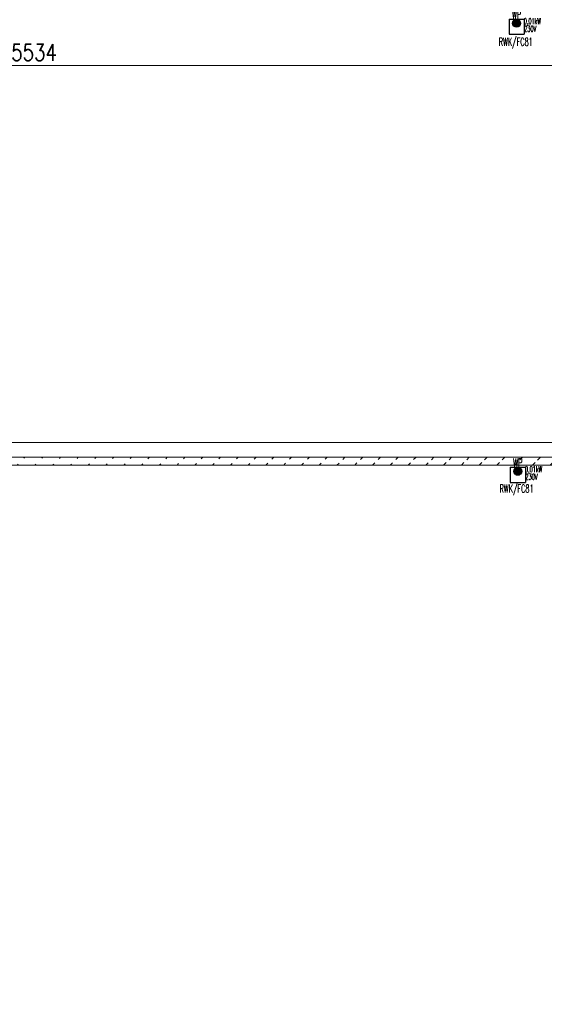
# Model space of a CAD drawing. Header units: millimetres. Extents: x -7955266 to 72030, y -46136 to 9299934.
# Tile 85 of 203: x -5157714 to -5144462, y 6601920 to 6626784. Entities that reach past the tile are written whole.
import ezdxf
from ezdxf.enums import TextEntityAlignment as Align

# ---------------------------------------------------------------- set-up
doc = ezdxf.new("R2010")
doc.units = ezdxf.units.MM
doc.header["$LTSCALE"] = 10
for name, color, linetype, lineweight in [('!XREF', 8, 'Continuous', 5), ('BMS_urzadzenia_nr_obw_magistrala', 140, 'Continuous', 13), ('BMS_urzadzenia_WE_WY', 30, 'Continuous', 20), ('IE_ATRYBUTY_ BLOCK_1', 7, 'Continuous', 25), ('IE_ATRYBUTY_ BLOCK_2', 7, 'Continuous', 18), ('IE_trasy kablowe', 6, 'Continuous', 18), ('IE_urzadzenia', 30, 'Continuous', 25), ('IE_urzadzenia_nr_obw', 94, 'Continuous', 20), ('XREF_E_PRZ24002_rzut dachu$0$0-DACH-ISTN', 8, 'Continuous', 5), ('XREF_E_PRZ24002_rzut dachu$0$DO-HALA-WYMIAR', 8, 'Continuous', 5)]:
    doc.layers.add(name, color=color, linetype=linetype, lineweight=lineweight)
doc.styles.add('ROMANS', font='romans.shx', dxfattribs={"width": 0.8})
doc.styles.add('XREF_E_PRZ24002_rzut dachu$0$CP_ATTR', font='ROMANS.SHX')
doc.styles.add('XREF_E_PRZ24002_rzut dachu$0$ROMANS', font='romans.shx', dxfattribs={"width": 0.8})
doc.dimstyles.new('XREF_E_PRZ24002_rzut dachu$0$STANDARD', dxfattribs={"dimscale": 1.4, "dimtxt": 21, "dimasz": 0.5, "dimexe": 0.2, "dimexo": 0.1, "dimgap": 6, "dimtad": 1, "dimdec": 1, "dimrnd": 0.5, "dimzin": 12, "dimdsep": 46, "dimtxsty": 'XREF_E_PRZ24002_rzut dachu$0$ROMANS', "dimblk1": 'XREF_E_PRZ24002_rzut dachu$0$Q', "dimblk2": 'XREF_E_PRZ24002_rzut dachu$0$Q', "dimsah": 1, "dimcen": 0.5, "dimse1": 1, "dimse2": 1, "dimclrd": 8, "dimclre": 8, "dimclrt": 7, "dimadec": 0, "dimazin": 0, "dimtfac": 1, "dimtdec": 1, "dimtix": 1, "dimtmove": 2, "dimatfit": 3, "dimldrblk": 'XREF_E_PRZ24002_rzut dachu$0$Q', "dimfxl": 1, "dimtolj": 1, "dimtzin": 12, "dimarcsym": 0})

# ---------------------------------------------------------------- blocks, each defined once
blk = doc.blocks.new('XREF_E_PRZ24002_rzut dachu$0$Q')
for p, q in [((10.6, 10.6), (-10.6, -10.6)), ((0, 20), (0, -20))]:
    blk.add_line(p, q)
blk = doc.blocks.new('*D285')
at = {"layer": 'XREF_E_PRZ24002_rzut dachu$0$DO-HALA-WYMIAR', "color": 8, "lineweight": -2, "transparency": 16777216}
blk.add_line((-271279.7, 267481.4), (-276811.7, 267481.4), dxfattribs=at)
at = {"layer": 'XREF_E_PRZ24002_rzut dachu$0$DO-HALA-WYMIAR', "color": 8, "linetype": 'ByBlock', "lineweight": -2, "transparency": 16777216, "rotation": 180}
blk.add_blockref('XREF_E_PRZ24002_rzut dachu$0$Q', (-276812.7, 267481.4), dxfattribs=at)
at = {"layer": 'XREF_E_PRZ24002_rzut dachu$0$DO-HALA-WYMIAR', "color": 8, "linetype": 'ByBlock', "lineweight": -2, "transparency": 16777216}
blk.add_blockref('XREF_E_PRZ24002_rzut dachu$0$Q', (-271278.7, 267481.4), dxfattribs=at)
at = {"layer": 'XREF_E_PRZ24002_rzut dachu$0$DO-HALA-WYMIAR', "color": 7, "transparency": 16777216, "insert": (-274045.7, 267514.4), "char_height": 42, "attachment_point": 5, "style": 'XREF_E_PRZ24002_rzut dachu$0$ROMANS'}
blk.add_mtext('\\A1;5534', dxfattribs=at)
blk = doc.blocks.new('*D287')
at = {"layer": 'XREF_E_PRZ24002_rzut dachu$0$DO-HALA-WYMIAR', "color": 8, "lineweight": -2, "transparency": 16777216}
blk.add_line((-268531.7, 266529.5), (-276811.7, 266529.5), dxfattribs=at)
at = {"layer": 'XREF_E_PRZ24002_rzut dachu$0$DO-HALA-WYMIAR', "color": 8, "linetype": 'ByBlock', "lineweight": -2, "transparency": 16777216, "rotation": 180}
blk.add_blockref('XREF_E_PRZ24002_rzut dachu$0$Q', (-276812.7, 266529.5), dxfattribs=at)
at = {"layer": 'XREF_E_PRZ24002_rzut dachu$0$DO-HALA-WYMIAR', "color": 8, "linetype": 'ByBlock', "lineweight": -2, "transparency": 16777216}
blk.add_blockref('XREF_E_PRZ24002_rzut dachu$0$Q', (-268530.7, 266529.5), dxfattribs=at)
at = {"layer": 'XREF_E_PRZ24002_rzut dachu$0$DO-HALA-WYMIAR', "color": 7, "transparency": 16777216, "insert": (-272549.6, 266562.5), "char_height": 42, "attachment_point": 5, "style": 'XREF_E_PRZ24002_rzut dachu$0$ROMANS'}
blk.add_mtext('\\A1;8282', dxfattribs=at)
blk = doc.blocks.new('urzadzenie_wpust dachowy')
h = blk.add_hatch()
h.set_pattern_fill('ANSI31', color=256, scale=10, angle=315, style=0)
h.set_pattern_definition([(0, (3e-14, -297.45), (1e-14, 31.75), [])])
edge = h.paths.add_edge_path()
edge.add_arc((-1, -104), 100, 0, 360)
for p, q in [((-192, 0), (192, 0)), ((-192, 0), (-192, -384)), ((192, 0), (192, -384)), ((-192, -384), (192, -384))]:
    blk.add_line(p, q)
blk.add_circle((-1, -104), 100)
at = {"layer": 'BMS_urzadzenia_nr_obw_magistrala', "style": 'ROMANS', "width": 0.5, "flags": 8}
blk.add_attdef('ADR_BMS', (239, -153), '', height=150, dxfattribs=at)
at = {"layer": 'BMS_urzadzenia_WE_WY', "style": 'ROMANS', "width": 0.5, "flags": 8}
blk.add_attdef('BMS_WE_WY', (239, -358), '', height=150, dxfattribs=at)
at = {"layer": 'IE_ATRYBUTY_ BLOCK_1', "style": 'ROMANS', "width": 0.5, "flags": 8}
blk.add_attdef('TYP', text='', height=200, dxfattribs=at).set_placement((-1, 18), align=Align.CENTER)
at = {"layer": 'IE_ATRYBUTY_ BLOCK_2', "style": 'ROMANS', "width": 0.5, "flags": 8}
for tag, p in [('OPIS1', (-1, -366)), ('OPIS2', (-1, -759))]:
    blk.add_attdef(tag, text='', height=150, dxfattribs=at).set_placement(p, align=Align.CENTER)
at = {"layer": 'IE_urzadzenia_nr_obw', "style": 'ROMANS', "width": 0.5, "flags": 8}
blk.add_attdef('NR_OBW', text='', height=150, dxfattribs=at).set_placement((-1, -570), align=Align.CENTER)
blk = doc.blocks.new('XREF_E_PRZ24002_rzut dachu')
at = {"layer": 'XREF_E_PRZ24002_rzut dachu$0$0-DACH-ISTN', "linetype": 'ByBlock', "style": 'XREF_E_PRZ24002_rzut dachu$0$CP_ATTR', "flags": 9}
for tag, p, height, width in [('NAME', (-279644.05, 267204.19), 0.01, 3.078589), ('PRODUCER', (-279644.05, 267204.19), 0.01, 3.078589), ('PRODUCT-TYPE', (-279644.05, 267204.19), 0.01, 3.078589), ('ARTICLE', (-279644.05, 267204.19), 0.01, 3.078589), ('FLOW', (-279644.05, 267204.19), 0.01, 3.078589), ('OTHER', (-279644.05, 267204.19), 0.01, 3.078589), ('NAME', (-279398.18, 267206.19), 0.01, 2.430116), ('PRODUCER', (-279398.18, 267206.19), 0.01, 2.430116), ('PRODUCT-TYPE', (-279398.18, 267206.19), 0.01, 2.430116), ('ARTICLE', (-279398.18, 267206.19), 0.01, 2.430116), ('FLOW', (-279398.18, 267206.19), 0.01, 2.430116), ('OTHER', (-279398.18, 267206.19), 0.01, 2.430116), ('NAME', (-279880.82, 267079.33), 0.01, 0.520644), ('PRODUCER', (-279880.82, 267079.33), 0.01, 0.520644), ('PRODUCT-TYPE', (-279880.82, 267079.33), 0.01, 0.520644), ('ARTICLE', (-279880.82, 267079.33), 0.01, 0.520644), ('FLOW', (-279880.82, 267079.33), 0.01, 0.520644), ('OTHER', (-279880.82, 267079.33), 0.01, 0.520644), ('NAME', (-279828.75, 267079.33), 0.0001, 1), ('PRODUCER', (-279828.75, 267079.33), 0.0001, 1), ('PRODUCT-TYPE', (-279828.75, 267079.33), 0.0001, 1), ('ARTICLE', (-279828.75, 267079.33), 0.0001, 1), ('FLOW', (-279828.75, 267079.33), 0.0001, 1), ('OTHER', (-279828.75, 267079.33), 0.0001, 1), ('NAME', (-279558.18, 266590.11), 0.0001, 1), ('PRODUCER', (-279558.18, 266590.11), 0.0001, 1), ('PRODUCT-TYPE', (-279558.18, 266590.11), 0.0001, 1), ('ARTICLE', (-279558.18, 266590.11), 0.0001, 1), ('FLOW', (-279558.18, 266590.11), 0.0001, 1), ('OTHER', (-279558.18, 266590.11), 0.0001, 1), ('NAME', (-280739.27, 251288.91), 0.0001, 1), ('PRODUCER', (-280739.27, 251288.91), 0.0001, 1), ('PRODUCT-TYPE', (-280739.27, 251288.91), 0.0001, 1), ('ARTICLE', (-280739.27, 251288.91), 0.0001, 1), ('FLOW', (-280739.27, 251288.91), 0.0001, 1), ('OTHER', (-280739.27, 251288.91), 0.0001, 1), ('NAME', (-280605.65, 251288.91), 0.0001, 1), ('PRODUCER', (-280605.65, 251288.91), 0.0001, 1), ('PRODUCT-TYPE', (-280605.65, 251288.91), 0.0001, 1), ('ARTICLE', (-280605.65, 251288.91), 0.0001, 1), ('FLOW', (-280605.65, 251288.91), 0.0001, 1), ('OTHER', (-280605.65, 251288.91), 0.0001, 1), ('NAME', (-279957.38, 251288.91), 0.0001, 1), ('PRODUCER', (-279957.38, 251288.91), 0.0001, 1), ('PRODUCT-TYPE', (-279957.38, 251288.91), 0.0001, 1), ('ARTICLE', (-279957.38, 251288.91), 0.0001, 1), ('FLOW', (-279957.38, 251288.91), 0.0001, 1), ('OTHER', (-279957.38, 251288.91), 0.0001, 1)]:
    blk.add_attdef(tag, p, '', height=height, dxfattribs=dict(at, width=width))
for tag, p, height, rotation, width in [('PRODUCT-TYPE', (-279196.19, 267204.19), 0.0001, 180, 1), ('NAME', (-279196.19, 267204.19), 0.0001, 180, 1), ('PRODUCER', (-279196.19, 267204.19), 0.0001, 180, 1), ('ARTICLE', (-279196.19, 267204.19), 0.0001, 180, 1), ('FLOW', (-279196.19, 267204.19), 0.0001, 180, 1), ('OTHER', (-279196.19, 267204.19), 0.0001, 180, 1), ('PRODUCT-TYPE', (-279109.07, 267204.19), 0.015, 180, 0.580797), ('PRODUCER', (-279109.07, 267204.19), 0.015, 180, 0.580797), ('ARTICLE', (-279109.07, 267204.19), 0.015, 180, 0.580797), ('NAME', (-279109.07, 267204.19), 0.015, 180, 0.580797), ('FLOW', (-279109.07, 267204.19), 0.015, 180, 0.580797), ('OTHER', (-279109.07, 267204.19), 0.015, 180, 0.580797), ('NAME', (-279015.17, 267206.19), 0.0001, 180, 1), ('PRODUCER', (-279015.17, 267206.19), 0.0001, 180, 1), ('PRODUCT-TYPE', (-279015.17, 267206.19), 0.0001, 180, 1), ('ARTICLE', (-279015.17, 267206.19), 0.0001, 180, 1), ('FLOW', (-279015.17, 267206.19), 0.0001, 180, 1), ('OTHER', (-279015.17, 267206.19), 0.0001, 180, 1), ('PRODUCT-TYPE', (-278926.22, 267206.19), 0.015, 180, 0.592965), ('PRODUCER', (-278926.22, 267206.19), 0.015, 180, 0.592965), ('ARTICLE', (-278926.22, 267206.19), 0.015, 180, 0.592965), ('NAME', (-278926.22, 267206.19), 0.015, 180, 0.592965), ('FLOW', (-278926.22, 267206.19), 0.015, 180, 0.592965), ('OTHER', (-278926.22, 267206.19), 0.015, 180, 0.592965), ('NAME', (-281343.26, 251313.16), 0.0001, 180, 1), ('PRODUCER', (-281343.26, 251313.16), 0.0001, 180, 1), ('PRODUCT-TYPE', (-281343.26, 251313.16), 0.0001, 180, 1), ('ARTICLE', (-281343.26, 251313.16), 0.0001, 180, 1), ('FLOW', (-281343.26, 251313.16), 0.0001, 180, 1), ('OTHER', (-281343.26, 251313.16), 0.0001, 180, 1), ('NAME', (-281440.06, 251297.51), 0.0001, 135, 1), ('PRODUCER', (-281440.06, 251297.51), 0.0001, 135, 1), ('PRODUCT-TYPE', (-281440.06, 251297.51), 0.0001, 135, 1), ('ARTICLE', (-281440.06, 251297.51), 0.0001, 135, 1), ('FLOW', (-281440.06, 251297.51), 0.0001, 135, 1), ('OTHER', (-281440.06, 251297.51), 0.0001, 135, 1), ('NAME', (-281127.88, 251288.91), 0.0001, 180, 1), ('PRODUCER', (-281127.88, 251288.91), 0.0001, 180, 1), ('PRODUCT-TYPE', (-281127.88, 251288.91), 0.0001, 180, 1), ('ARTICLE', (-281127.88, 251288.91), 0.0001, 180, 1), ('FLOW', (-281127.88, 251288.91), 0.0001, 180, 1), ('OTHER', (-281127.88, 251288.91), 0.0001, 180, 1), ('NAME', (-281411.29, 251268.73), 0.0001, 315, 1), ('PRODUCER', (-281411.29, 251268.73), 0.0001, 315, 1), ('PRODUCT-TYPE', (-281411.29, 251268.73), 0.0001, 315, 1), ('ARTICLE', (-281411.29, 251268.73), 0.0001, 315, 1), ('FLOW', (-281411.29, 251268.73), 0.0001, 315, 1), ('OTHER', (-281411.29, 251268.73), 0.0001, 315, 1)]:
    blk.add_attdef(tag, p, '', height=height, rotation=rotation, dxfattribs=dict(at, width=width))
at = {"layer": 'XREF_E_PRZ24002_rzut dachu$0$0-DACH-ISTN', "linetype": 'ByBlock', "style": 'XREF_E_PRZ24002_rzut dachu$0$CP_ATTR', "text_generation_flag": 4, "width": 1, "flags": 9}
for tag, p, rotation in [('NAME', (-279463.18, 267141.19), 90), ('PRODUCER', (-279463.18, 267141.19), 90), ('PRODUCT-TYPE', (-279463.18, 267141.19), 90), ('ARTICLE', (-279463.18, 267141.19), 90), ('FLOW', (-279463.18, 267141.19), 90), ('OTHER', (-279463.18, 267141.19), 90), ('NAME', (-281127.88, 251288.91), 180), ('PRODUCER', (-281127.88, 251288.91), 180), ('PRODUCT-TYPE', (-281127.88, 251288.91), 180), ('ARTICLE', (-281127.88, 251288.91), 180), ('FLOW', (-281127.88, 251288.91), 180), ('OTHER', (-281127.88, 251288.91), 180)]:
    blk.add_attdef(tag, p, '', height=0.0001, rotation=rotation, dxfattribs=at)
at = {"layer": 'XREF_E_PRZ24002_rzut dachu$0$0-DACH-ISTN', "linetype": 'ByBlock', "style": 'XREF_E_PRZ24002_rzut dachu$0$CP_ATTR', "flags": 9}
for tag, p, height, rotation in [('PRODUCT-TYPE', (-279586.68, 266526.19), 0.0025, 180), ('PRODUCER', (-279586.68, 266526.19), 0.0025, 180), ('ARTICLE', (-279586.68, 266526.19), 0.0025, 180), ('NAME', (-279586.68, 266526.19), 0.0025, 180), ('FLOW', (-279586.68, 266526.19), 0.0025, 180), ('OTHER', (-279586.68, 266526.19), 0.0025, 180), ('NAME', (-281440.06, 251297.51), 0.0001, 315), ('PRODUCER', (-281440.06, 251297.51), 0.0001, 315), ('PRODUCT-TYPE', (-281440.06, 251297.51), 0.0001, 315), ('ARTICLE', (-281440.06, 251297.51), 0.0001, 315), ('FLOW', (-281440.06, 251297.51), 0.0001, 315), ('OTHER', (-281440.06, 251297.51), 0.0001, 315), ('NAME', (-281117.1, 251288.91), 0.0001, 180), ('PRODUCER', (-281117.1, 251288.91), 0.0001, 180), ('PRODUCT-TYPE', (-281117.1, 251288.91), 0.0001, 180), ('ARTICLE', (-281117.1, 251288.91), 0.0001, 180), ('FLOW', (-281117.1, 251288.91), 0.0001, 180), ('OTHER', (-281117.1, 251288.91), 0.0001, 180), ('NAME', (-280739.27, 251288.91), 0.0001, 180), ('PRODUCER', (-280739.27, 251288.91), 0.0001, 180), ('PRODUCT-TYPE', (-280739.27, 251288.91), 0.0001, 180), ('ARTICLE', (-280739.27, 251288.91), 0.0001, 180), ('FLOW', (-280739.27, 251288.91), 0.0001, 180), ('OTHER', (-280739.27, 251288.91), 0.0001, 180), ('NAME', (-279957.38, 251288.91), 0.0001, 180), ('PRODUCER', (-279957.38, 251288.91), 0.0001, 180), ('PRODUCT-TYPE', (-279957.38, 251288.91), 0.0001, 180), ('ARTICLE', (-279957.38, 251288.91), 0.0001, 180), ('FLOW', (-279957.38, 251288.91), 0.0001, 180), ('OTHER', (-279957.38, 251288.91), 0.0001, 180)]:
    blk.add_attdef(tag, p, '', height=height, rotation=rotation, dxfattribs=at)
at = {"layer": 'XREF_E_PRZ24002_rzut dachu$0$0-DACH-ISTN', "linetype": 'ByBlock', "style": 'XREF_E_PRZ24002_rzut dachu$0$CP_ATTR'}
for tag, p, height, flags in [('GROUP', (-281520.03, 251451.25), 0.00005, 1), ('NUMBER', (-281520.03, 251451.25), 0.00005, 1), ('PRODUCER', (-281520.03, 251451.25), 0.00005, 1), ('ARTICLE', (-281520.03, 251451.25), 0.00005, 1), ('PRODUCT-TYPE', (-281520.03, 251451.25), 0.00005, 1), ('ORDER-NO', (-281520.03, 251451.25), 0.00005, 1), ('CHARACTER', (-281520.03, 251451.25), 0.00005, 1), ('DN', (-281520.03, 251451.25), 0.00005, 1), ('NAME', (-281520.03, 251451.25), 0.00005, 1), ('TEMPERATURE', (-281520.03, 251451.25), 0.00005, 1), ('FLOW', (-281520.03, 251451.25), 0.00005, 1), ('POWER', (-281520.03, 251451.25), 0.00005, 1), ('VOLTAGE', (-281520.03, 251451.25), 0.00005, 1), ('WEIGHT', (-281520.03, 251451.25), 0.00005, 1), ('PN', (-281520.03, 251451.25), 0.00005, 1), ('H', (-281520.03, 251451.25), 0.00005, 1), ('VAL', (-281520.03, 251451.25), 0.00005, 1), ('NAME', (-281343.26, 251313.16), 0.0001, 9), ('PRODUCER', (-281343.26, 251313.16), 0.0001, 9), ('PRODUCT-TYPE', (-281343.26, 251313.16), 0.0001, 9), ('ARTICLE', (-281343.26, 251313.16), 0.0001, 9), ('FLOW', (-281343.26, 251313.16), 0.0001, 9), ('OTHER', (-281343.26, 251313.16), 0.0001, 9), ('NAME', (-281127.88, 251288.91), 0.0001, 9), ('PRODUCER', (-281127.88, 251288.91), 0.0001, 9), ('PRODUCT-TYPE', (-281127.88, 251288.91), 0.0001, 9), ('ARTICLE', (-281127.88, 251288.91), 0.0001, 9), ('FLOW', (-281127.88, 251288.91), 0.0001, 9), ('OTHER', (-281127.88, 251288.91), 0.0001, 9), ('NAME', (-280750.05, 251288.91), 0.0001, 9), ('PRODUCER', (-280750.05, 251288.91), 0.0001, 9), ('PRODUCT-TYPE', (-280750.05, 251288.91), 0.0001, 9), ('ARTICLE', (-280750.05, 251288.91), 0.0001, 9), ('FLOW', (-280750.05, 251288.91), 0.0001, 9), ('OTHER', (-280750.05, 251288.91), 0.0001, 9), ('NAME', (-280647.27, 251288.91), 0.0001, 9), ('PRODUCER', (-280647.27, 251288.91), 0.0001, 9), ('PRODUCT-TYPE', (-280647.27, 251288.91), 0.0001, 9), ('ARTICLE', (-280647.27, 251288.91), 0.0001, 9), ('FLOW', (-280647.27, 251288.91), 0.0001, 9), ('OTHER', (-280647.27, 251288.91), 0.0001, 9), ('NAME', (-281393.61, 251261.41), 0.0001, 9), ('PRODUCER', (-281393.61, 251261.41), 0.0001, 9), ('PRODUCT-TYPE', (-281393.61, 251261.41), 0.0001, 9), ('ARTICLE', (-281393.61, 251261.41), 0.0001, 9), ('FLOW', (-281393.61, 251261.41), 0.0001, 9), ('OTHER', (-281393.61, 251261.41), 0.0001, 9), ('GROUP', (-281345.5, 250753.98), 0.00005, 1), ('NUMBER', (-281345.5, 250753.98), 0.00005, 1), ('PRODUCER', (-281345.5, 250753.98), 0.00005, 1), ('ARTICLE', (-281345.5, 250753.98), 0.00005, 1), ('PRODUCT-TYPE', (-281345.5, 250753.98), 0.00005, 1), ('ORDER-NO', (-281345.5, 250753.98), 0.00005, 1), ('CHARACTER', (-281345.5, 250753.98), 0.00005, 1), ('DN', (-281345.5, 250753.98), 0.00005, 1), ('NAME', (-281345.5, 250753.98), 0.00005, 1), ('TEMPERATURE', (-281345.5, 250753.98), 0.00005, 1), ('FLOW', (-281345.5, 250753.98), 0.00005, 1), ('POWER', (-281345.5, 250753.98), 0.00005, 1), ('VOLTAGE', (-281345.5, 250753.98), 0.00005, 1), ('WEIGHT', (-281345.5, 250753.98), 0.00005, 1), ('PN', (-281345.5, 250753.98), 0.00005, 1), ('H', (-281345.5, 250753.98), 0.00005, 1), ('VAL', (-281345.5, 250753.98), 0.00005, 1)]:
    blk.add_attdef(tag, p, '', height=height, dxfattribs=dict(at, flags=flags))
at = {"layer": 'XREF_E_PRZ24002_rzut dachu$0$0-DACH-ISTN', "linetype": 'ByBlock', "style": 'XREF_E_PRZ24002_rzut dachu$0$CP_ATTR', "text_generation_flag": 4, "width": 1, "flags": 9}
for tag in ['NAME', 'PRODUCER', 'PRODUCT-TYPE', 'ARTICLE', 'FLOW', 'OTHER']:
    blk.add_attdef(tag, (-280739.27, 251288.91), '', height=0.0001, dxfattribs=at)
at = {"layer": 'XREF_E_PRZ24002_rzut dachu$0$0-DACH-ISTN', "linetype": 'ByBlock', "style": 'XREF_E_PRZ24002_rzut dachu$0$CP_ATTR', "flags": 9}
for tag, p in [('GROUP', (-280584.33, 251288.18)), ('ARTICLE', (-280584.33, 251288.17)), ('PRODUCT-TYPE', (-280584.33, 251288.17)), ('ORDER-NO', (-280584.33, 251288.16)), ('PRODUCER', (-280584.33, 251288.16)), ('NAME', (-280584.32, 251288.18)), ('NUMBER', (-280584.33, 251288.18)), ('TEMPERATURE', (-280584.31, 251288.18)), ('FLOW', (-280584.31, 251288.18)), ('CHARACTER', (-280584.31, 251288.17)), ('POWER', (-280584.31, 251288.16)), ('VOLTAGE', (-280584.31, 251288.16)), ('PN', (-280584.3, 251288.18)), ('OTHER', (-280584.3, 251288.18)), ('DN', (-280584.3, 251288.17))]:
    blk.add_attdef(tag, text='', height=0.002, dxfattribs=at).set_placement(p, align=Align.MIDDLE_LEFT)
at = {"layer": 'XREF_E_PRZ24002_rzut dachu$0$0-DACH-ISTN', "linetype": 'ByBlock', "style": 'XREF_E_PRZ24002_rzut dachu$0$CP_ATTR', "width": 1, "flags": 9}
for tag, height, p in [('GROUP', 0.00158, (-279928.78, 251288.33)), ('ARTICLE', 0.00158, (-279928.78, 251288.33)), ('PRODUCT-TYPE', 0.00158, (-279928.78, 251288.33)), ('ORDER-NO', 0.00157, (-279928.78, 251288.32)), ('PRODUCER', 0.00158, (-279928.78, 251288.32)), ('NAME', 0.00158, (-279928.77, 251288.34)), ('NUMBER', 0.00158, (-279928.78, 251288.34)), ('TEMPERATURE', 0.00158, (-279928.77, 251288.34)), ('OTHER', 0.00158, (-279928.76, 251288.34)), ('CHARACTER', 0.00158, (-279928.76, 251288.33)), ('FLOW', 0.00158, (-279928.76, 251288.33)), ('POWER', 0.00158, (-279928.76, 251288.32)), ('VOLTAGE', 0.00158, (-279928.76, 251288.32)), ('DN', 0.00158, (-279928.75, 251288.33)), ('PN', 0.00158, (-279928.75, 251288.33))]:
    blk.add_attdef(tag, text='', height=height, dxfattribs=at).set_placement(p, align=Align.MIDDLE_LEFT)
at = {"layer": 'XREF_E_PRZ24002_rzut dachu$0$DO-HALA-WYMIAR'}
dim = blk.add_linear_dim(base=(-276812.68, 267481.4), p1=(-271278.68, 267608.83, 0), p2=(-276812.68, 267593.25, 0), dimstyle='XREF_E_PRZ24002_rzut dachu$0$STANDARD', override={"dimscale": 2}, dxfattribs=at)
dim.commit()
dim.dimension.update_dxf_attribs({"geometry": '*D285', "text_midpoint": (-274045.68, 267514.4)})
dim = blk.add_linear_dim(base=(-276812.68, 266529.49), p1=(-268530.68, 266454.62, 0), p2=(-276812.68, 266454.62, 0), dimstyle='XREF_E_PRZ24002_rzut dachu$0$STANDARD', override={"dimscale": 2}, dxfattribs=at)
dim.commit()
dim.dimension.update_dxf_attribs({"geometry": '*D287', "text_midpoint": (-272549.58, 266562.49), "dimtype": 160})

msp = doc.modelspace()

# ---------------------------------------------------------------- hatches: boundary and pattern name
at = {"layer": 'IE_trasy kablowe'}
h = msp.add_hatch(dxfattribs=at)
h.set_pattern_fill('ANSI31', color=256, scale=100, style=0)
h.set_pattern_definition([(45, (-5196221.15, 6620649.22), (-224.5064, 224.5064), [])])
edge = h.paths.add_edge_path()
edge.add_line((-5164589, 6615735), (-5108571, 6615735))
edge.add_line((-5164589, 6615535), (-5108571, 6615535))

# ---------------------------------------------------------------- linework, layer by layer
for p, q in [((-5164589, 6615735), (-5108571, 6615735)), ((-5164589, 6615535), (-5108571, 6615535))]:
    msp.add_line(p, q, dxfattribs=at)

# ---------------------------------------------------------------- block references
at = {"layer": '!XREF', "xscale": 10, "yscale": 10, "zscale": 10}
msp.add_blockref('XREF_E_PRZ24002_rzut dachu', (-2416894, 3950814, 0), dxfattribs=at)
at = {"layer": 'IE_urzadzenia'}
ref = msp.add_blockref('urzadzenie_wpust dachowy', (-5145161, 6626799), dxfattribs=at)
ref.add_attrib('OPIS1', '0,01kW', dxfattribs={"layer": 'IE_ATRYBUTY_ BLOCK_2', "height": 150, "style": 'ROMANS', "width": 0.5, "flags": 8}).set_placement((-5144764, 6626673), align=Align.CENTER)
ref.add_attrib('OPIS2', '230V', dxfattribs={"layer": 'IE_ATRYBUTY_ BLOCK_2', "height": 150, "style": 'ROMANS', "width": 0.5, "flags": 8}).set_placement((-5144816, 6626480), align=Align.CENTER)
ref.add_attrib('TYP', 'WP', dxfattribs={"layer": 'IE_ATRYBUTY_ BLOCK_1', "height": 200, "style": 'ROMANS', "width": 0.5, "flags": 8}).set_placement((-5145162, 6626817), align=Align.CENTER)
ref = msp.add_blockref('urzadzenie_wpust dachowy', (-5145130, 6615484), dxfattribs=at)
ref.add_attrib('OPIS1', '0,01kW', dxfattribs={"layer": 'IE_ATRYBUTY_ BLOCK_2', "height": 150, "style": 'ROMANS', "width": 0.5, "flags": 8}).set_placement((-5144733, 6615358), align=Align.CENTER)
ref.add_attrib('OPIS2', '230V', dxfattribs={"layer": 'IE_ATRYBUTY_ BLOCK_2', "height": 150, "style": 'ROMANS', "width": 0.5, "flags": 8}).set_placement((-5144785, 6615165), align=Align.CENTER)
ref.add_attrib('TYP', 'WP', dxfattribs={"layer": 'IE_ATRYBUTY_ BLOCK_1', "height": 200, "style": 'ROMANS', "width": 0.5, "flags": 8}).set_placement((-5145130, 6615502), align=Align.CENTER)

# ---------------------------------------------------------------- texts
at = {"layer": 'IE_urzadzenia_nr_obw', "style": 'ROMANS', "width": 0.6}
for p in [(-5145613, 6626126, 0), (-5145593, 6614843, 0)]:
    msp.add_text('RWK/FC81', height=200, dxfattribs=at).set_placement(p)

doc.saveas('drawing.dxf')
